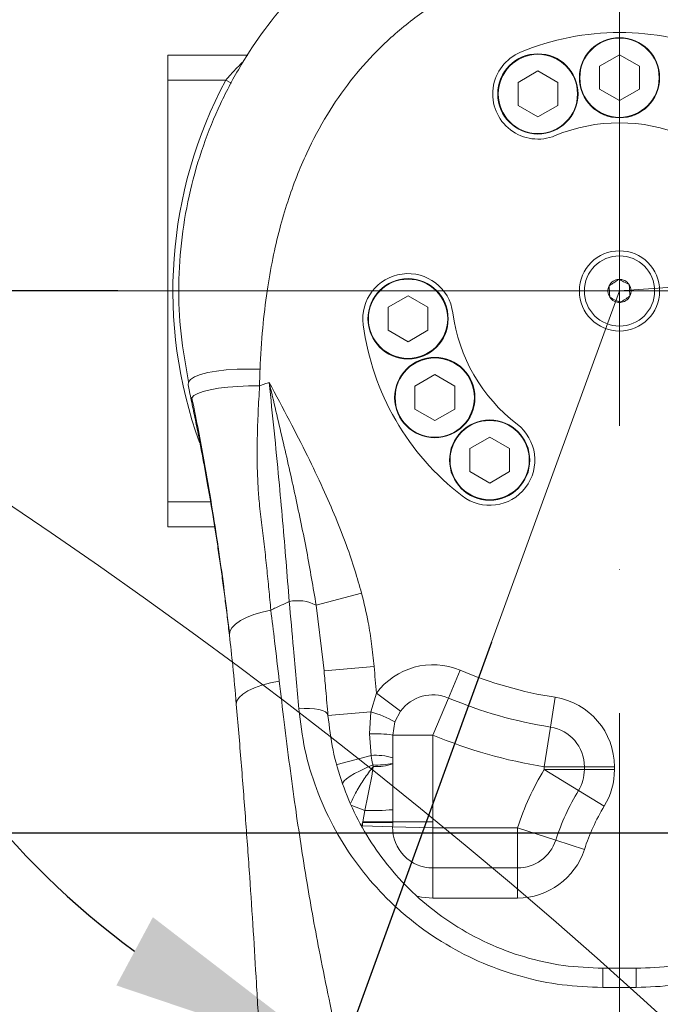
# Model space of a CAD drawing. Header units: millimetres. Extents: x 51337 to 61814, y -21781 to -12277.
# Tile 118 of 256: x 55103 to 55231, y -14749 to -14553. Entities that reach past the tile are written whole.
import ezdxf

# ---------------------------------------------------------------- set-up
doc = ezdxf.new("R2010")
doc.units = ezdxf.units.MM
doc.header["$LTSCALE"] = 0.3175
doc.linetypes.add('ACAD_ISO10W100', pattern=[18, 12, -3, 0, -3])
doc.linetypes.add('CENTER', pattern=[50.8, 31.75, -6.35, 6.35, -6.35])
for name, color, linetype, lineweight in [('1轮廓实线层', 7, 'Continuous', 18), ('7标注层', 4, 'Continuous', 13), ('cen', 2, 'CENTER', 18), ('sub', 1, 'Continuous', 18), ('中心线', 4, 'ACAD_ISO10W100', 20), ('粗实线', 7, 'Continuous', 18)]:
    doc.layers.add(name, color=color, linetype=linetype, lineweight=lineweight)
doc.styles.add('标准汉字', font='gbenor.shx', dxfattribs={"bigfont": 'gbcbig.shx'})
doc.dimstyles.new('M1：18.5', dxfattribs={"dimscale": 18.5, "dimtxt": 3.5, "dimasz": 2.5, "dimexe": 2, "dimexo": 0, "dimgap": 1.5, "dimtad": 1, "dimdec": 4, "dimdsep": 46, "dimtxsty": '标准汉字', "dimcen": 5, "dimdle": 5, "dimclrd": 1, "dimclre": 1, "dimclrt": 256, "dimadec": 4, "dimazin": 2, "dimtfac": 1, "dimtdec": 4, "dimtmove": 2, "dimatfit": 3, "dimfxl": 1, "dimfrac": 2, "dimtolj": 1, "dimarcsym": 0})

# ---------------------------------------------------------------- blocks, each defined once
blk = doc.blocks.new('*D2')
at = {"layer": '7标注层', "color": 1, "lineweight": -2, "ltscale": 30, "transparency": 16777216}
for p, q in [((55119.22, -14607.21), (54108.78, -14607.21)), ((54145.78, -14653.46), (54145.78, -15320.96)), ((55073.1, -15367.21), (54108.78, -15367.21))]:
    blk.add_line(p, q, dxfattribs=at)
at = {"layer": '7标注层', "color": 1, "lineweight": 18, "transparency": 16777216}
for points in [[(54153.49, -14653.46), (54138.07, -14653.46), (54145.78, -14607.21)], [(54138.07, -15320.96), (54153.49, -15320.96), (54145.78, -15367.21)]]:
    blk.add_solid(points, dxfattribs=at)
at = {"layer": 'Defpoints', "color": 0, "lineweight": 18, "transparency": 16777216}
for p in [(55119.22, -14607.21), (54145.78, -15367.21), (55073.1, -15367.21)]:
    blk.add_point(p, dxfattribs=at)
at = {"layer": '7标注层', "transparency": 16777216, "insert": (54085.66, -14987.21), "char_height": 64.75, "attachment_point": 5, "rotation": 90, "style": '标准汉字'}
blk.add_mtext('\\A1;760', dxfattribs=at)
blk = doc.blocks.new('*D7')
at = {"layer": '7标注层', "color": 1, "lineweight": -2, "ltscale": 30, "transparency": 16777216}
blk.add_arc((55222.94, -15367.21), 178.18, 104.9142, 180.0858, dxfattribs=at)
at = {"layer": '7标注层', "color": 1, "lineweight": 18, "transparency": 16777216}
for points in [[(55178.09, -15202.67), (55176.09, -15187.39), (55222.94, -15189.03)], [(55037.12, -15368.49), (55052.41, -15366.46), (55050.83, -15413.32)]]:
    blk.add_solid(points, dxfattribs=at)
at = {"layer": 'Defpoints', "color": 0, "lineweight": 18, "transparency": 16777216}
for p in [(55222.94, -14503.48), (55081.58, -15258.74), (55222.94, -15367.21), (55222.94, -15491.87), (54488.84, -15563.91)]:
    blk.add_point(p, dxfattribs=at)
at = {"layer": '7标注层', "transparency": 16777216, "insert": (55033.88, -15222.14), "char_height": 64.75, "attachment_point": 5, "rotation": 52.5, "style": '标准汉字'}
blk.add_mtext('\\A1;105%%d', dxfattribs=at)
blk = doc.blocks.new('*D8')
at = {"layer": '7标注层', "color": 1, "lineweight": -2, "ltscale": 30, "transparency": 16777216}
blk.add_arc((55222.94, -15367.21), 314.86, 303.4237, 81.5763, dxfattribs=at)
at = {"layer": '7标注层', "color": 1, "lineweight": 18, "transparency": 16777216}
for points in [[(55269.64, -15048.05), (55268.5, -15063.43), (55222.94, -15052.34)], [(55392.62, -15623.27), (55400.14, -15636.73), (55356.01, -15652.57)]]:
    blk.add_solid(points, dxfattribs=at)
at = {"layer": 'Defpoints', "color": 0, "lineweight": 18, "transparency": 16777216}
for p in [(55222.94, -14503.48), (55530.35, -15299.06), (55222.94, -15367.21), (55222.94, -15491.87), (55544.13, -16056)]:
    blk.add_point(p, dxfattribs=at)
at = {"layer": '7标注层', "transparency": 16777216, "insert": (55589.05, -15286.05), "char_height": 64.75, "attachment_point": 5, "rotation": 282.5, "style": '标准汉字'}
blk.add_mtext('\\A1;155%%d', dxfattribs=at)
blk = doc.blocks.new('*D9')
at = {"layer": '7标注层', "color": 1, "lineweight": -2, "ltscale": 30, "transparency": 16777216}
blk.add_arc((55409.45, -14407.21), 236.69, 285.2137, 348.7863, dxfattribs=at)
at = {"layer": '7标注层', "color": 1, "lineweight": 18, "transparency": 16777216}
for points in [[(55649.29, -14453.99), (55633.95, -14452.48), (55646.14, -14407.21)], [(55470.27, -14628), (55472.85, -14643.2), (55425.96, -14643.32)]]:
    blk.add_solid(points, dxfattribs=at)
at = {"layer": 'Defpoints', "color": 0, "lineweight": 18, "transparency": 16777216}
for p in [(55222.94, -14407.21), (56304.94, -14407.21), (55582.55, -14568.63), (55422.46, -14593.26), (55497.93, -15672.62)]:
    blk.add_point(p, dxfattribs=at)
at = {"layer": '7标注层', "transparency": 16777216, "insert": (55538.58, -14527.62), "char_height": 64.75, "attachment_point": 5, "rotation": 47, "style": '标准汉字'}
blk.add_mtext('\\A1;86%%d', dxfattribs=at)
blk = doc.blocks.new('*D12')
at = {"layer": '7标注层', "color": 1, "lineweight": -2, "ltscale": 30, "transparency": 16777216}
blk.add_line((55197.46, -14677.21), (55154.45, -14795.4), dxfattribs=at)
blk.add_arc((55222.94, -14607.21), 163.27, 106.2848, 233.7152, dxfattribs=at)
at = {"layer": '7标注层', "color": 1, "lineweight": 18, "transparency": 16777216}
for points in [[(55178.25, -14458.12), (55176.07, -14442.86), (55222.94, -14443.94)], [(55122.68, -14745.62), (55129.96, -14732.02), (55167.1, -14760.63)]]:
    blk.add_solid(points, dxfattribs=at)
at = {"layer": 'Defpoints', "color": 0, "lineweight": 18, "transparency": 16777216}
for p in [(55222.94, -14407.21), (55087.29, -14516.35), (55222.94, -14607.21), (55222.94, -14607.21), (55197.46, -14677.21)]:
    blk.add_point(p, dxfattribs=at)
at = {"layer": '7标注层', "transparency": 16777216, "insert": (55037.33, -14482.89), "char_height": 64.75, "attachment_point": 5, "rotation": 56.1862, "style": '标准汉字'}
blk.add_mtext('\\A1;160%%d', dxfattribs=at)
blk = doc.blocks.new('*D13')
at = {"layer": '7标注层', "color": 1, "lineweight": -2, "ltscale": 30, "transparency": 16777216}
for p, q in [((55222.94, -14407.21), (54108.78, -14407.21)), ((54145.78, -14560.96), (54145.78, -14453.46)), ((55122.95, -14607.21), (54108.78, -14607.21))]:
    blk.add_line(p, q, dxfattribs=at)
at = {"layer": '7标注层', "color": 1, "lineweight": 18, "transparency": 16777216}
for points in [[(54153.49, -14453.46), (54138.07, -14453.46), (54145.78, -14407.21)], [(54138.07, -14560.96), (54153.49, -14560.96), (54145.78, -14607.21)]]:
    blk.add_solid(points, dxfattribs=at)
at = {"layer": 'Defpoints', "color": 0, "lineweight": 18, "transparency": 16777216}
for p in [(54145.78, -14407.21), (55222.94, -14407.21), (55122.95, -14607.21)]:
    blk.add_point(p, dxfattribs=at)
at = {"layer": '7标注层', "transparency": 16777216, "insert": (54085.66, -14507.21), "char_height": 64.75, "attachment_point": 5, "rotation": 90, "style": '标准汉字'}
blk.add_mtext('\\A1;200', dxfattribs=at)
blk = doc.blocks.new('*D21')
at = {"layer": '7标注层', "color": 1, "lineweight": -2, "ltscale": 30, "transparency": 16777216}
for p, q in [((53788.54, -14715.21), (57415.23, -14715.21)), ((57378.23, -15320.96), (57378.23, -14761.46)), ((57083.27, -15367.21), (57415.23, -15367.21))]:
    blk.add_line(p, q, dxfattribs=at)
at = {"layer": '7标注层', "color": 1, "lineweight": 18, "transparency": 16777216}
for points in [[(57385.94, -14761.46), (57370.53, -14761.46), (57378.23, -14715.21)], [(57370.53, -15320.96), (57385.94, -15320.96), (57378.23, -15367.21)]]:
    blk.add_solid(points, dxfattribs=at)
at = {"layer": 'Defpoints', "color": 0, "lineweight": 18, "transparency": 16777216}
for p in [(53788.54, -14715.21), (57378.23, -14715.21), (57083.27, -15367.21)]:
    blk.add_point(p, dxfattribs=at)
at = {"layer": '7标注层', "transparency": 16777216, "insert": (57318.11, -15041.21), "char_height": 64.75, "attachment_point": 5, "rotation": 90, "style": '标准汉字'}
blk.add_mtext('\\A1;652', dxfattribs=at)
blk = doc.blocks.new('*D22')
at = {"layer": '7标注层', "color": 1, "lineweight": -2, "ltscale": 30, "transparency": 16777216}
for p, q in [((55222.94, -13506.88), (57572.12, -13506.88)), ((57535.12, -13553.13), (57535.12, -15320.96)), ((57083.27, -15367.21), (57572.12, -15367.21))]:
    blk.add_line(p, q, dxfattribs=at)
at = {"layer": '7标注层', "color": 1, "lineweight": 18, "transparency": 16777216}
for points in [[(57542.83, -13553.13), (57527.41, -13553.13), (57535.12, -13506.88)], [(57527.41, -15320.96), (57542.83, -15320.96), (57535.12, -15367.21)]]:
    blk.add_solid(points, dxfattribs=at)
at = {"layer": 'Defpoints', "color": 0, "lineweight": 18, "transparency": 16777216}
for p in [(55222.94, -13506.88), (57083.27, -15367.21), (57535.12, -15367.21)]:
    blk.add_point(p, dxfattribs=at)
at = {"layer": '7标注层', "transparency": 16777216, "insert": (57474.99, -14437.04), "char_height": 64.75, "attachment_point": 5, "rotation": 90, "style": '标准汉字'}
blk.add_mtext('\\A1;1860.3', dxfattribs=at)

msp = doc.modelspace()

# ---------------------------------------------------------------- linework, layer by layer
at = {"layer": '1轮廓实线层', "ltscale": 30}
for points in [[(55136.96229, -14625.9446), (55137.02678, -14625.37656), (55137.46822, -14624.83337), (55138.27483, -14624.32952), (55139.4251, -14623.87845), (55140.88835, -14623.49218), (55142.62556, -14623.18102), (55144.59039, -14622.95327), (55146.73045, -14622.815), (55148.98865, -14622.7699), (55151.30477, -14622.81917)], [(55137.61886, -14629.00355), (55137.69674, -14628.53322), (55138.12738, -14628.07625), (55138.89952, -14627.6446), (55139.99297, -14627.24954), (55141.37911, -14626.90143), (55143.02169, -14626.60937), (55144.87774, -14626.38099), (55146.8987, -14626.22227), (55149.03171, -14626.13736), (55151.22098, -14626.12849)], [(55145.2159, -14675.82599), (55145.29699, -14675.10147), (55145.69803, -14674.35957), (55146.40614, -14673.62415), (55147.39855, -14672.91885), (55148.64337, -14672.26634), (55150.10057, -14671.6876), (55151.72332, -14671.20122), (55153.45946, -14670.82285)], [(55146.58815, -14689.5585), (55146.69744, -14688.90003), (55147.13185, -14688.22468), (55147.87762, -14687.55385), (55148.9111, -14686.9088), (55150.19955, -14686.30998), (55151.70213, -14685.77636), (55153.3712, -14685.32487), (55155.15388, -14684.96981)], [(55159.03036, -14690.51946), (55160.09082, -14690.41844), (55161.14092, -14690.39999), (55162.13296, -14690.46497), (55163.02187, -14690.6104), (55163.76727, -14690.8297), (55164.3353, -14691.11289), (55164.70015, -14691.44712), (55164.84525, -14691.81719)], [(55173.80299, -14701.67791), (55172.4632, -14702.25914), (55171.24133, -14702.83876), (55170.16766, -14703.4024), (55169.26881, -14703.93611), (55168.56706, -14704.42665), (55168.07981, -14704.86185), (55167.81912, -14705.23094), (55167.78195, -14705.34684)], [(55185.73727, -14728.20784), (55183.51131, -14728.02974), (55182.54273, -14727.8385)]]:
    msp.add_lwpolyline(points, dxfattribs=at)
for centre, radius, start, end in [((55222.94446, -14607.20784), 51.5, 67.5, 112.5), ((55206.68041, -14567.94296), 9, 112.5, 292.5), ((55222.94446, -14607.20784), 89, 151.8416423, 199.8289074), ((55222.94446, -14607.20784), 33.5, 67.5, 112.5), ((55180.80805, -14612.7552), 9, 7.5, 187.5), ((55222.94446, -14607.20784), 2.3094, 93.1576196, 153.1576196), ((55222.94446, -14607.20784), 2.3094, 33.1576196, 93.1576196), ((55222.94446, -14607.20784), 2.3094, 153.1576196, 213.1576196), ((55222.94446, -14607.20784), 2.3094, 333.1576196, 33.1576196), ((55222.94446, -14607.20784), 2.3094, 213.1576196, 273.1576196), ((55222.94446, -14607.20784), 2.3094, 273.1576196, 333.1576196), ((55222.94446, -14607.20784), 33.5, 187.5, 232.5), ((55222.94446, -14607.20784), 51.5, 187.5, 232.5), ((55197.0721, -14640.92535), 9, 232.5, 52.5), ((55158.83187, -14676.73183), 7.80189, 62.0019123, 102.6538499), ((53153.94446, -14860.9385), 2028, 4.90955797, 5.06062942), ((55185.75243, -14695.71068), 14, 67.2061265, 143.4631064), ((55222.94446, -14607.20784), 82, 247.2061265, 261.0107007), ((55185.75243, -14695.71068), 8, 67.2061265, 143.4631064), ((55222.94446, -14607.20784), 88, 247.2061265, 261.0107007), ((55207.94446, -14702.02872), 14, 0, 81.0107007), ((55167.55988, -14711.71414), 21.41758, 60.260105, 74.2555925), ((55207.94446, -14702.02872), 8, 0, 81.0107007), ((55174.09259, -14721.53699), 26.08434, 81.9343499, 92.1820628), ((55222.94446, -14607.20784), 96, 247.2061265, 261.0107007), ((55174.3046, -14712.18848), 12.43787, 73.9066068, 94.0256673), ((55174.57039, -14686.13699), 15.55986, 267.1730775, 281.8003989), ((55174.61258, -14693.04109), 8.96388, 265.3651096, 290.5042641), ((55254.95949, -14731.13942), 55, 148.7397168, 162.0704714), ((55207.94446, -14702.59845), 8, 328.7397168, 0), ((55207.94446, -14702.59845), 14, 328.7397168, 0), ((55254.95949, -14731.13942), 47, 148.7397168, 162.0704714), ((55254.95949, -14731.13942), 41, 148.7397168, 162.0704714), ((55173.52328, -14664.7756), 46.01292, 268.3601621, 275.2736221), ((55140.75243, -14713.04011), 31, 358.513035, 359.7473886), ((55173.26472, -13193.30893), 1519.7378, 269.94377556, 270.16919163), ((55140.75243, -14713.04011), 37, 358.513035, 359.7473886), ((55140.75243, -14713.04011), 45, 358.513035, 0), ((55185.73727, -14714.20784), 8, 178.513035, 270), ((55202.63052, -14714.20784), 8, 270, 342.0704714), ((55202.63052, -14714.20784), 14, 270, 342.0704714), ((55316.00505, -14745.21497), 96.4002, 178.2124074, 180.4820639), ((55129.88387, -14745.21497), 96.4002, 359.5179361, 1.7875926)]:
    msp.add_arc(centre, radius, start, end, dxfattribs=at)
at = {"layer": 'cen', "ltscale": 30}
for q in [(55222.94446, -14407.20784), (55422.45727, -14593.25654)]:
    msp.add_line((55222.94446, -14607.20784), q, dxfattribs=at)
at = {"layer": 'sub', "color": 4, "ltscale": 30}
for centre, radius, start, end in [((55222.94446, -15367.20784), 1860.32904, 295, 195), ((54488.26107, -15564.55966), 1101.1533, 29.48708643, 106.7706544)]:
    msp.add_arc(centre, radius, start, end, dxfattribs=at)
at = {"layer": '中心线', "ltscale": 30}
for p, q in [((55222.94446, -15491.86799), (55222.94446, -14503.48288)), ((55119.21951, -14607.20784), (55326.66941, -14607.20784)), ((55222.94446, -14607.20784), (55197.46472, -14677.21285))]:
    msp.add_line(p, q, dxfattribs=at)
at = {"layer": '粗实线', "ltscale": 30}
for p, q in [((55132.94446, -14560.20784), (55148.85656, -14560.20784)), ((55132.94446, -14565.20784), (55132.94446, -14560.20784)), ((55222.94446, -14560.13284), (55218.98239, -14562.42034)), ((55226.90652, -14562.42034), (55222.94446, -14560.13284)), ((55218.98239, -14562.42034), (55218.98239, -14566.99534)), ((55226.90652, -14566.99534), (55226.90652, -14562.42034)), ((55206.68041, -14563.36796), (55202.71835, -14565.65546)), ((55210.64248, -14565.65546), (55206.68041, -14563.36796)), ((55144.4779, -14565.20784), (55132.94446, -14565.20784)), ((55132.94446, -14649.20784), (55132.94446, -14565.20784)), ((55144.4779, -14565.20784), (55145.62237, -14565.82043)), ((55202.71835, -14565.65546), (55202.71835, -14570.23046)), ((55210.64248, -14570.23046), (55210.64248, -14565.65546)), ((55218.98239, -14566.99534), (55222.94446, -14569.28284)), ((55222.94446, -14569.28284), (55226.90652, -14566.99534)), ((55202.71835, -14570.23046), (55206.68041, -14572.51796)), ((55206.68041, -14572.51796), (55210.64248, -14570.23046)), ((55180.80805, -14608.1802), (55176.84599, -14610.4677)), ((55184.77012, -14610.4677), (55180.80805, -14608.1802)), ((55176.84599, -14610.4677), (55176.84599, -14615.0427)), ((55184.77012, -14615.0427), (55184.77012, -14610.4677)), ((55176.84599, -14615.0427), (55180.80805, -14617.3302)), ((55180.80805, -14617.3302), (55184.77012, -14615.0427)), ((55186.13838, -14623.88284), (55182.17631, -14626.17034)), ((55190.10044, -14626.17034), (55186.13838, -14623.88284)), ((55182.17631, -14626.17034), (55182.17631, -14630.74534)), ((55190.10044, -14630.74534), (55190.10044, -14626.17034)), ((55182.17631, -14630.74534), (55186.13838, -14633.03284)), ((55186.13838, -14633.03284), (55190.10044, -14630.74534)), ((55197.0721, -14636.35035), (55193.11003, -14638.63785)), ((55201.03416, -14638.63785), (55197.0721, -14636.35035)), ((55193.11003, -14638.63785), (55193.11003, -14643.21285)), ((55201.03416, -14643.21285), (55201.03416, -14638.63785)), ((55193.11003, -14643.21285), (55197.0721, -14645.50035)), ((55197.0721, -14645.50035), (55201.03416, -14643.21285)), ((55132.94446, -14654.20784), (55132.94446, -14649.20784)), ((55132.94446, -14649.20784), (55141.45585, -14649.20784)), ((55142.27273, -14654.20784), (55132.94446, -14654.20784)), ((55171.54743, -14667.43645), (55162.49441, -14669.84304)), ((55163.87207, -14681.2282), (55162.49441, -14669.84304)), ((55164.07812, -14682.93102), (55163.87207, -14681.2282)), ((55174.03914, -14682.04893), (55164.07812, -14682.93102)), ((55191.17626, -14682.80401), (55188.85176, -14688.33544)), ((55173.37146, -14691.10011), (55174.50379, -14687.37591)), ((55174.50379, -14687.37591), (55179.32464, -14690.94795)), ((55188.85176, -14688.33544), (55185.75243, -14695.71068)), ((55210.13196, -14688.20067), (55209.19446, -14694.12698)), ((55173.37146, -14691.10011), (55164.84525, -14691.81719)), ((55173.09943, -14695.47156), (55173.37146, -14691.10011)), ((55179.32464, -14690.94795), (55178.18435, -14693.11755)), ((55178.18435, -14693.11755), (55177.75243, -14695.71068)), ((55209.19446, -14694.12698), (55207.94446, -14702.02872)), ((55173.43142, -14699.7813), (55173.09943, -14695.47156)), ((55177.75243, -14695.71068), (55177.75243, -14700.23804)), ((55177.75243, -14695.71068), (55185.75243, -14695.71068)), ((55185.75243, -14695.71068), (55185.75243, -14713.04011)), ((55173.43142, -14699.7813), (55166.69251, -14701.61451)), ((55173.88825, -14701.97566), (55173.80299, -14701.67791)), ((55177.75243, -14700.23804), (55177.75243, -14701.368)), ((55177.75243, -14701.368), (55177.75243, -14701.43708)), ((55177.75243, -14701.43708), (55177.75243, -14710.59375)), ((55207.94446, -14702.59845), (55207.94446, -14702.02872)), ((55207.94446, -14702.02872), (55215.94446, -14702.02872)), ((55215.94446, -14702.59845), (55215.94446, -14702.02872)), ((55215.94446, -14702.02872), (55221.94446, -14702.02872)), ((55221.94446, -14702.02872), (55221.94446, -14702.59845)), ((55207.94446, -14702.59845), (55215.94446, -14702.59845)), ((55207.94446, -14702.59845), (55214.78301, -14706.74987)), ((55215.94446, -14702.59845), (55221.94446, -14702.59845)), ((55214.78301, -14706.74987), (55219.91192, -14709.86343)), ((55172.20654, -14710.76968), (55169.58933, -14709.75578)), ((55171.7734, -14713.046), (55172.20654, -14710.76968)), ((55177.75243, -14710.59375), (55177.75243, -14713.04011)), ((55171.75212, -14713.17678), (55171.60907, -14713.78155)), ((55177.73997, -14714.00024), (55171.74199, -14713.84454)), ((55171.75212, -14713.17678), (55171.7734, -14713.046)), ((55177.75207, -14713.20324), (55171.75212, -14713.17678)), ((55177.75243, -14713.04011), (55177.75207, -14713.20324)), ((55177.75243, -14713.04011), (55185.75243, -14713.04011)), ((55177.73997, -14714.00024), (55185.73727, -14714.20784)), ((55185.73727, -14722.20784), (55185.73727, -14714.20784)), ((55185.73727, -14714.20784), (55202.63052, -14714.20784)), ((55202.63052, -14714.20784), (55202.63052, -14722.20784)), ((55202.63052, -14714.20784), (55210.242, -14716.67061)), ((55210.242, -14716.67061), (55215.95062, -14718.51769)), ((55185.73727, -14722.20784), (55202.63052, -14722.20784)), ((55185.73727, -14722.20784), (55185.73727, -14728.20784)), ((55202.63052, -14722.20784), (55202.63052, -14728.20784)), ((55202.63052, -14728.20784), (55185.73727, -14728.20784)), ((55222.94446, -14746.02601), (55222.94446, -14742.20784)), ((55222.94446, -14746.02601), (55222.94446, -14864.20784))]:
    msp.add_line(p, q, dxfattribs=at)
for centre, radius in [((55222.94446, -14564.70784), 8), ((55222.94446, -14564.70784), 7.9), ((55206.68041, -14567.94296), 8), ((55206.68041, -14567.94296), 7.9), ((55222.94446, -14607.20784), 8), ((55222.94446, -14607.20784), 7), ((55180.80805, -14612.7552), 8), ((55180.80805, -14612.7552), 7.9), ((55186.13838, -14628.45784), 8), ((55186.13838, -14628.45784), 7.9), ((55197.0721, -14640.92535), 8), ((55197.0721, -14640.92535), 7.9)]:
    msp.add_circle(centre, radius, dxfattribs=at)
for points, knots in [([(55309.96247, -14618.42612), (55310.0302, -14618.02959), (55310.5513, -14614.97878), (55310.811, -14609.1673), (55310.68457, -14601.14574), (55309.77295, -14593.30562), (55308.22149, -14585.76232), (55306.07745, -14578.58342), (55303.42203, -14571.82278), (55300.33033, -14565.51471), (55296.34082, -14558.77162), (55291.32044, -14551.85713), (55285.19833, -14545.08652), (55278.86116, -14539.35598), (55272.48567, -14534.59582), (55266.21915, -14530.71753), (55260.18317, -14527.62317), (55254.47552, -14525.21055), (55249.14762, -14523.36893), (55243.9445, -14521.91813), (55238.49546, -14520.74697), (55232.43493, -14519.85796), (55225.69242, -14519.36918), (55218.29731, -14519.42941), (55210.30326, -14520.19827), (55201.79408, -14521.84209), (55193.96556, -14524.20414), (55186.95551, -14527.0301), (55180.83103, -14530.05933), (55174.72365, -14533.70937), (55168.70826, -14538.01511), (55162.86894, -14543.00393), (55157.29827, -14548.69388), (55152.09903, -14555.08898), (55147.38104, -14562.17671), (55143.25816, -14569.92597), (55139.84497, -14578.28648), (55137.2569, -14587.18163), (55135.59394, -14596.50313), (55134.96822, -14606.09537), (55135.34418, -14615.80069), (55136.48985, -14622.12557), (55137.06497, -14625.30063)], [0, 0, 0, 0, 6716.50554969, 51675.735426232, 95854.088363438, 139087.717403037, 181227.783874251, 222171.453158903, 261850.736705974, 300218.616710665, 337244.371340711, 390212.701918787, 440037.513535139, 486665.794382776, 530097.710086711, 570333.347351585, 607372.767251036, 641216.001993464, 671863.052809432, 699750.362674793, 729744.317358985, 763199.173513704, 800114.763916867, 840490.931091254, 884327.526289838, 931624.407914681, 982381.43946849, 1018152.040228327, 1055461.780825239, 1094310.741209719, 1134699.005388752, 1176626.66092968, 1220093.798479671, 1265098.965530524, 1311582.748074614, 1359497.640237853, 1408799.914276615, 1459411.465696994, 1511208.526911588, 1563984.777518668, 1617470.895590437, 1671385.425781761, 1671385.425781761, 1671385.425781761, 1671385.425781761]), ([(55151.30477, -14622.81917), (55151.45623, -14620.07515), (55151.74387, -14614.86392), (55152.63019, -14607.48776), (55153.76453, -14600.89669), (55155.14178, -14594.95413), (55156.73827, -14589.51129), (55158.54378, -14584.4711), (55161.04969, -14578.60521), (55164.48451, -14572.1374), (55169.17311, -14565.32424), (55174.692, -14559.04577), (55181.16471, -14553.30517), (55188.63711, -14548.26687), (55196.70876, -14544.25767), (55205.23858, -14541.34786), (55214.07761, -14539.58821), (55223.0715, -14539.00946), (55232.06316, -14539.62171), (55240.89558, -14541.41428), (55249.4145, -14544.35585), (55257.4712, -14548.39509), (55264.92479, -14553.46134), (55271.28966, -14559.14838), (55276.65476, -14565.26855), (55281.17603, -14571.7763), (55285.19259, -14579.15603), (55288.17766, -14586.37875), (55290.35811, -14593.21321), (55291.94258, -14599.54469), (55293.22909, -14606.55764), (55294.21201, -14614.39215), (55294.50607, -14619.92563), (55294.66073, -14622.83585)], [0, 0, 0, 0, 43617.863618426, 82835.577019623, 117859.918044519, 149744.500472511, 179618.332990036, 207856.079710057, 234683.800356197, 280831.122550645, 323850.849289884, 365686.128638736, 413236.815731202, 460788.903161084, 508341.09352367, 555893.290985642, 603445.488823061, 650997.68663233, 698549.884450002, 746102.082353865, 793654.280764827, 841206.48521812, 888758.772206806, 936312.159336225, 976301.355989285, 1017703.435440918, 1061848.925075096, 1109431.214357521, 1141529.185088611, 1175667.352169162, 1212967.242050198, 1254658.755421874, 1300910.984126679, 1300910.984126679, 1300910.984126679, 1300910.984126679]), ([(55144.4779, -14565.20784), (55145.14463, -14564.45384), (55146.34755, -14563.09346), (55147.44224, -14562.00783), (55147.93019, -14561.52392)], [0, 0, 0, 0, 58934.72869167, 106331.157764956, 106331.157764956, 106331.157764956, 106331.157764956]), ([(55222.81725, -14604.90194), (55222.72644, -14604.96127), (55222.31985, -14605.22691), (55221.65289, -14605.66265), (55221.10893, -14606.01803), (55220.88389, -14606.16506)], [0, 0, 0, 0, 21786.00352373, 97550.428792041, 151008.945537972, 151008.945537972, 151008.945537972, 151008.945537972]), ([(55224.87782, -14605.94472), (55224.50968, -14605.75842), (55223.82116, -14605.40999), (55223.13605, -14605.06328), (55222.81725, -14604.90194)], [0, 0, 0, 0, 57080.621762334, 106758.473055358, 106758.473055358, 106758.473055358, 106758.473055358]), ([(55220.88389, -14606.16506), (55220.90662, -14606.57702), (55220.94912, -14607.34752), (55220.99142, -14608.11419), (55221.0111, -14608.47095)], [0, 0, 0, 0, 57071.365087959, 106741.160202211, 106741.160202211, 106741.160202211, 106741.160202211]), ([(55225.00503, -14608.25062), (55224.9823, -14607.83866), (55224.93979, -14607.06816), (55224.8975, -14606.30148), (55224.87782, -14605.94472)], [0, 0, 0, 0, 57084.163551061, 106765.097299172, 106765.097299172, 106765.097299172, 106765.097299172]), ([(55221.0111, -14608.47095), (55221.37923, -14608.65725), (55222.06776, -14609.00569), (55222.75287, -14609.3524), (55223.07167, -14609.51373)], [0, 0, 0, 0, 57074.907241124, 106747.785127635, 106747.785127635, 106747.785127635, 106747.785127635]), ([(55223.07167, -14609.51373), (55223.2967, -14609.36671), (55223.84067, -14609.01132), (55224.50762, -14608.57558), (55224.91422, -14608.30994), (55225.00503, -14608.25062)], [0, 0, 0, 0, 53463.843386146, 129235.817869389, 151023.992164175, 151023.992164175, 151023.992164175, 151023.992164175]), ([(55151.22098, -14626.1285), (55151.23056, -14625.49398), (55151.24723, -14624.39057), (55151.28761, -14623.28779), (55151.30477, -14622.81917)], [0, 0, 0, 0, 61165.879907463, 106365.002469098, 106365.002469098, 106365.002469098, 106365.002469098]), ([(55151.22098, -14626.1285), (55151.57507, -14625.99741), (55152.20753, -14625.76326), (55152.84169, -14625.53378), (55153.1208, -14625.43277)], [0, 0, 0, 0, 59554.464117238, 106370.747968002, 106370.747968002, 106370.747968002, 106370.747968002]), ([(55157.12279, -14669.11943), (55156.91779, -14666.47553), (55156.50967, -14661.21184), (55155.81771, -14653.07364), (55155.03049, -14644.38687), (55154.1401, -14635.16003), (55153.45938, -14628.6639), (55153.1208, -14625.43277)], [0, 0, 0, 0, 44307.153363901, 88210.34587797, 131697.446281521, 182425.219862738, 232626.777964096, 232626.777964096, 232626.777964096, 232626.777964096]), ([(55162.49441, -14669.84304), (55161.89189, -14666.28436), (55160.67284, -14659.08433), (55158.36471, -14648.06825), (55155.83897, -14636.81142), (55154.02945, -14629.23651), (55153.1208, -14625.43277)], [0, 0, 0, 0, 45876.280745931, 92818.412429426, 140491.290119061, 188575.721501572, 188575.721501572, 188575.721501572, 188575.721501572]), ([(55171.54743, -14667.43645), (55171.11934, -14665.91658), (55170.21733, -14662.71415), (55168.49085, -14657.71762), (55166.36588, -14652.27078), (55163.76975, -14646.32431), (55160.68351, -14639.86099), (55157.08792, -14632.82587), (55154.48219, -14627.96986), (55153.1208, -14625.43277)], [0, 0, 0, 0, 32451.531500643, 68376.881424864, 108607.236097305, 152608.737338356, 201716.302550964, 255810.684861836, 314994.465711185, 314994.465711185, 314994.465711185, 314994.465711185]), ([(55137.61886, -14629.00355), (55137.4947, -14628.41877), (55137.27742, -14627.39534), (55137.05683, -14626.37984), (55136.96229, -14625.94459)], [0, 0, 0, 0, 60733.807661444, 106289.492243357, 106289.492243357, 106289.492243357, 106289.492243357]), ([(55153.45946, -14670.82285), (55153.33472, -14669.44283), (55153.08522, -14666.6826), (55152.66294, -14662.46281), (55152.2009, -14658.1931), (55151.69391, -14653.87473), (55151.17889, -14649.86065), (55150.88195, -14645.91285), (55150.72138, -14641.61042), (55150.73572, -14636.67914), (55150.92184, -14631.36471), (55151.12131, -14627.87307), (55151.22098, -14626.1285)], [0, 0, 0, 0, 42561.793567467, 85128.900326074, 127696.396876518, 170260.465497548, 212826.803069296, 245281.786485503, 284314.086289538, 336091.744909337, 385598.048500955, 435033.564404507, 435033.564404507, 435033.564404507, 435033.564404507]), ([(55145.2159, -14675.82599), (55145.07599, -14674.61984), (55144.79736, -14672.21793), (55144.341, -14668.57781), (55143.86827, -14665.00541), (55143.37866, -14661.5017), (55142.88845, -14658.16202), (55142.36916, -14654.78128), (55141.86389, -14651.63435), (55141.35753, -14648.60404), (55140.85768, -14645.71268), (55140.29707, -14642.58281), (55139.70067, -14639.37594), (55139.03955, -14635.94968), (55138.35844, -14632.5379), (55137.85615, -14630.13754), (55137.61886, -14629.00355)], [0, 0, 0, 0, 47863.036411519, 95313.885478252, 142395.821554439, 186321.757149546, 229817.340350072, 269593.478066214, 314428.520975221, 348988.120560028, 384901.123851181, 424795.187190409, 468659.048905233, 507611.840246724, 555854.841704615, 599054.198355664, 599054.198355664, 599054.198355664, 599054.198355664]), ([(55137.73835, -14628.50086), (55138.50725, -14632.37245), (55140.07552, -14640.26909), (55141.84023, -14650.81638), (55143.27404, -14660.1828), (55144.349, -14668.07263), (55144.9455, -14673.19887), (55145.24402, -14675.7643)], [0, 0, 0, 0, 56547.868776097, 115337.048642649, 154438.910693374, 193375.384956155, 232382.095321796, 232382.095321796, 232382.095321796, 232382.095321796]), ([(55174.03914, -14682.04893), (55173.88463, -14680.53908), (55173.58559, -14677.61688), (55172.81587, -14672.72653), (55172.01608, -14669.39096), (55171.54743, -14667.43645)], [0, 0, 0, 0, 46213.15285426, 89442.53763127, 150621.857499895, 150621.857499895, 150621.857499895, 150621.857499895]), ([(55153.45946, -14670.82285), (55154.14064, -14670.49843), (55155.35651, -14669.91935), (55156.58329, -14669.36376), (55157.12279, -14669.11943)], [0, 0, 0, 0, 59603.132777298, 106389.447320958, 106389.447320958, 106389.447320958, 106389.447320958]), ([(55159.03036, -14690.51946), (55158.68731, -14686.50105), (55158.07386, -14679.3151), (55157.41376, -14672.23869), (55157.12279, -14669.11943)], [0, 0, 0, 0, 59494.050534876, 106390.692404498, 106390.692404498, 106390.692404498, 106390.692404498]), ([(55155.15388, -14684.96981), (55154.8464, -14682.30801), (55154.29875, -14677.56707), (55153.71532, -14672.87886), (55153.45946, -14670.82285)], [0, 0, 0, 0, 59725.072649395, 106376.511056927, 106376.511056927, 106376.511056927, 106376.511056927]), ([(55146.58815, -14689.5585), (55146.35801, -14686.99985), (55145.94288, -14682.3844), (55145.44, -14677.84771), (55145.2159, -14675.82599)], [0, 0, 0, 0, 58946.610161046, 106331.964528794, 106331.964528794, 106331.964528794, 106331.964528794]), ([(55164.84525, -14691.81719), (55164.70434, -14690.15419), (55164.45263, -14687.18343), (55164.19259, -14684.2308), (55164.07812, -14682.93102)], [0, 0, 0, 0, 59582.804640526, 106437.737905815, 106437.737905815, 106437.737905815, 106437.737905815]), ([(55174.83325, -14860.7579), (55174.82643, -14857.3991), (55174.81311, -14850.84311), (55174.7374, -14841.25774), (55174.62908, -14832.16559), (55174.49424, -14823.73335), (55174.36134, -14817.04046), (55174.25379, -14812.04161), (55174.1635, -14808.41741), (55174.06046, -14805.13132), (55173.92037, -14802.33046), (55173.76161, -14799.92548), (55173.57987, -14797.63678), (55173.34539, -14795.12271), (55173.05149, -14792.38574), (55172.64223, -14789.00525), (55172.14117, -14785.36974), (55171.5371, -14781.43509), (55170.88817, -14777.54885), (55170.1491, -14773.43113), (55169.30439, -14768.98768), (55168.17997, -14763.35258), (55166.73548, -14756.40728), (55164.99795, -14748.12923), (55163.35233, -14740.03744), (55161.89638, -14732.31675), (55160.61733, -14724.92187), (55159.43778, -14717.53619), (55158.28855, -14709.74629), (55157.18664, -14701.67088), (55156.12299, -14693.29456), (55155.47046, -14687.68924), (55155.15388, -14684.96981)], [0, 0, 0, 0, 69483.87359694, 135624.234345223, 198421.769327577, 257876.968692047, 310567.920176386, 337486.802887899, 361870.868326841, 386035.034105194, 405986.302666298, 420362.272477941, 436354.407488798, 453959.222428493, 473172.408728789, 493988.927592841, 525339.747005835, 550220.967373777, 577716.787049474, 608352.406937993, 638534.326339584, 673395.767099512, 730183.217518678, 789429.850177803, 854081.325786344, 907386.206552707, 958782.720672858, 1016498.54106939, 1069980.916996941, 1130787.126389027, 1195489.70848337, 1256460.207358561, 1256460.207358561, 1256460.207358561, 1256460.207358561]), ([(55153.94446, -14860.9385), (55153.93978, -14857.65031), (55153.93041, -14851.07183), (55153.85536, -14841.3007), (55153.74248, -14832.03847), (55153.60141, -14823.62314), (55153.44046, -14815.83213), (55153.26288, -14808.56078), (55153.0735, -14801.80937), (55152.87654, -14795.49541), (55152.66748, -14789.38776), (55152.41203, -14782.55459), (55152.13024, -14775.66805), (55151.82136, -14768.73326), (55151.52131, -14762.45326), (55151.12209, -14754.60413), (55150.61463, -14745.40779), (55149.95938, -14734.5986), (55149.24441, -14723.75273), (55148.44115, -14712.53462), (55147.55617, -14701.03671), (55146.91363, -14693.41787), (55146.58815, -14689.5585)], [0, 0, 0, 0, 47957.191797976, 95944.758050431, 142610.15749367, 183297.191737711, 219087.989562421, 256818.886814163, 290131.439079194, 318041.157864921, 349192.264045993, 379424.048480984, 417909.25567378, 449842.450732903, 480812.079670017, 509788.931747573, 564815.030578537, 615821.235343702, 669504.332220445, 726503.637371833, 784941.361910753, 844932.222383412, 844932.222383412, 844932.222383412, 844932.222383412]), ([(55219.60826, -14746.02604), (55216.89914, -14745.92153), (55211.46069, -14745.71173), (55203.43114, -14744.02001), (55195.6382, -14741.32853), (55188.21354, -14737.5514), (55181.29889, -14732.74681), (55175.17822, -14727.08404), (55169.95625, -14720.72581), (55165.68828, -14713.83919), (55162.38897, -14706.42234), (55160.02798, -14698.61066), (55159.3635, -14693.22135), (55159.03036, -14690.51946)], [0, 0, 0, 0, 41652.883182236, 83616.683832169, 126137.025876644, 169441.302866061, 213682.011084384, 258929.428109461, 302270.211057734, 346081.771210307, 390327.565860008, 434908.968409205, 479730.477086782, 479730.477086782, 479730.477086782, 479730.477086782]), ([(55219.65176, -14742.20784), (55217.00955, -14742.09752), (55211.72385, -14741.87684), (55203.99418, -14740.11426), (55196.6393, -14737.36912), (55189.81383, -14733.62502), (55183.6445, -14729.0172), (55178.33328, -14723.75706), (55173.90325, -14718.00898), (55170.34205, -14711.91243), (55167.61948, -14705.45128), (55165.68172, -14698.72925), (55165.1241, -14694.12141), (55164.84525, -14691.81719)], [0, 0, 0, 0, 44538.857832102, 89099.397529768, 133707.438979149, 178379.980508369, 223121.855566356, 267931.097542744, 310239.005572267, 352591.959968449, 394979.336941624, 437389.744990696, 479811.490740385, 479811.490740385, 479811.490740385, 479811.490740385]), ([(55281.04367, -14691.81719), (55280.74249, -14694.26058), (55280.14022, -14699.14664), (55277.99891, -14706.25583), (55274.97777, -14713.05845), (55271.01962, -14719.43091), (55266.19378, -14725.25678), (55260.66172, -14730.31832), (55254.55644, -14734.54436), (55248.01257, -14737.8962), (55241.02024, -14740.34528), (55233.71203, -14741.91369), (55228.72844, -14742.1098), (55226.23716, -14742.20784)], [0, 0, 0, 0, 45163.178488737, 90312.968624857, 135435.129440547, 180515.9958597, 225543.157284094, 270506.998091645, 312842.248427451, 355115.626306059, 397333.499036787, 439512.287631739, 481673.888744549, 481673.888744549, 481673.888744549, 481673.888744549]), ([(55286.85856, -14690.51946), (55286.49848, -14693.38421), (55285.78044, -14699.09695), (55283.17173, -14707.35032), (55279.51585, -14715.14162), (55274.78645, -14722.31167), (55269.12705, -14728.71519), (55262.79385, -14734.12138), (55256.00033, -14738.4919), (55248.9227, -14741.852), (55241.53912, -14744.24419), (55233.95892, -14745.74694), (55228.83421, -14745.93322), (55226.28066, -14746.02604)], [0, 0, 0, 0, 47722.148826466, 95165.122104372, 142215.667011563, 188761.701508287, 234759.66314091, 279907.792834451, 321557.409621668, 362394.479384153, 402562.815584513, 442258.968717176, 481683.170621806, 481683.170621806, 481683.170621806, 481683.170621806]), ([(55173.80299, -14701.67791), (55173.75063, -14701.43832), (55173.64752, -14700.96652), (55173.52635, -14700.33187), (55173.45857, -14699.93876), (55173.43142, -14699.7813)], [0, 0, 0, 0, 57568.19884858, 113364.718380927, 150648.521530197, 150648.521530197, 150648.521530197, 150648.521530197]), ([(55169.37527, -14709.24106), (55169.74118, -14708.48455), (55170.544, -14706.82472), (55172.01169, -14704.4383), (55173.22905, -14702.82147), (55173.86992, -14701.99918), (55173.88825, -14701.97566)], [0, 0, 0, 0, 54947.940192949, 120559.173937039, 186818.102539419, 188768.970959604, 188768.970959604, 188768.970959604, 188768.970959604]), ([(55172.20654, -14710.76968), (55172.76103, -14708.15973), (55173.38166, -14705.23846), (55173.83946, -14702.28989), (55173.88825, -14701.97566)], [0, 0, 0, 0, 95134.724764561, 106482.539943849, 106482.539943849, 106482.539943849, 106482.539943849]), ([(55222.94446, -14742.20784), (55222.32968, -14742.20784), (55221.2321, -14742.20784), (55220.13455, -14742.20784), (55219.65176, -14742.20784)], [0, 0, 0, 0, 59796.790484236, 106757.953919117, 106757.953919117, 106757.953919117, 106757.953919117]), ([(55226.23716, -14742.20784), (55225.62264, -14742.20784), (55224.52509, -14742.20784), (55223.42751, -14742.20784), (55222.94446, -14742.20784)], [0, 0, 0, 0, 59783.43854981, 106775.939144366, 106775.939144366, 106775.939144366, 106775.939144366]), ([(55222.94446, -14746.02601), (55222.32163, -14746.02601), (55221.20955, -14746.02602), (55220.0975, -14746.02603), (55219.60826, -14746.02604)], [0, 0, 0, 0, 59790.502281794, 106758.308331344, 106758.308331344, 106758.308331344, 106758.308331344]), ([(55226.28066, -14746.02604), (55225.65797, -14746.02603), (55224.54591, -14746.02602), (55223.43383, -14746.02601), (55222.94446, -14746.02601)], [0, 0, 0, 0, 59789.436911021, 106776.531801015, 106776.531801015, 106776.531801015, 106776.531801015])]:
    msp.add_open_spline(points, degree=3, knots=knots, dxfattribs=at)

# ---------------------------------------------------------------- dimensions: what is measured, and where the dimension line sits
at = {"layer": '7标注层', "ltscale": 30}
for base, p1, p2, angle, override, picture, middle in [((57535.11732, -15367.20784), (55222.94446, -13506.87879), (57083.2735, -15367.20784), 270, {"dimdec": 1, "dimsah": 1, "dimtzin": 8}, '*D22', (57474.99232, -14437.04332)), ((54145.78279, -14407.20784), (55122.94545, -14607.20784), (55222.94446, -14407.20784), 90, {"dimsah": 1, "dimtzin": 8}, '*D13', (54085.65779, -14507.20784)), ((54145.78279, -15367.20784), (55119.21951, -14607.20784), (55073.10301, -15367.20784), 270, {"dimsah": 1, "dimtzin": 8}, '*D2', (54085.65779, -14987.20784)), ((57378.23406, -14715.20523), (57083.2735, -15367.20784), (53788.53826, -14715.20523), 90, {"dimdec": 1, "dimsah": 1, "dimtzin": 8}, '*D21', (57318.10906, -15041.20653))]:
    dim = msp.add_linear_dim(base=base, p1=p1, p2=p2, angle=angle, dimstyle='M1：18.5', override=override, dxfattribs=at)
    dim.commit()
    dim.dimension.update_dxf_attribs({"geometry": picture, "text_midpoint": middle})
dim = msp.add_angular_dim_2l(base=(55087.28914, -14516.34732), line1=((55222.94446, -14607.20784), (55222.94446, -14407.20784)), line2=((55222.94446, -14607.20784), (55197.46472, -14677.21285)), dimstyle='M1：18.5', override={"dimtad": 1, "dimtih": 0, "dimtoh": 0, "dimsah": 1, "dimtzin": 8}, dxfattribs=at)
dim.commit()
dim.dimension.update_dxf_attribs({"geometry": '*D12', "text_midpoint": (55037.33423, -14482.88805), "dimtype": 162})
for base, line1, line2, picture, middle in [((55582.5508, -14568.6293), ((55422.45727, -14593.25654), (55497.93377, -15672.62084)), ((55222.94446, -14407.20784), (56304.94446, -14407.20784)), '*D9', (55538.57816, -14527.62415)), ((55081.58376, -15258.73796), ((55222.94446, -15491.86799), (55222.94446, -14503.48288)), ((55222.94446, -15367.20784), (54488.84083, -15563.91031)), '*D7', (55033.88339, -15222.13618)), ((55530.34559, -15299.05865), ((55222.94446, -15367.20784), (55544.13434, -16056.00175)), ((55222.94446, -15491.86799), (55222.94446, -14503.48288)), '*D8', (55589.04539, -15286.04521))]:
    dim = msp.add_angular_dim_2l(base=base, line1=line1, line2=line2, dimstyle='M1：18.5', override={"dimtad": 1, "dimtih": 0, "dimtoh": 0, "dimsah": 1, "dimtzin": 8}, dxfattribs=at)
    dim.commit()
    dim.dimension.update_dxf_attribs({"geometry": picture, "text_midpoint": middle})

doc.saveas('drawing.dxf')
